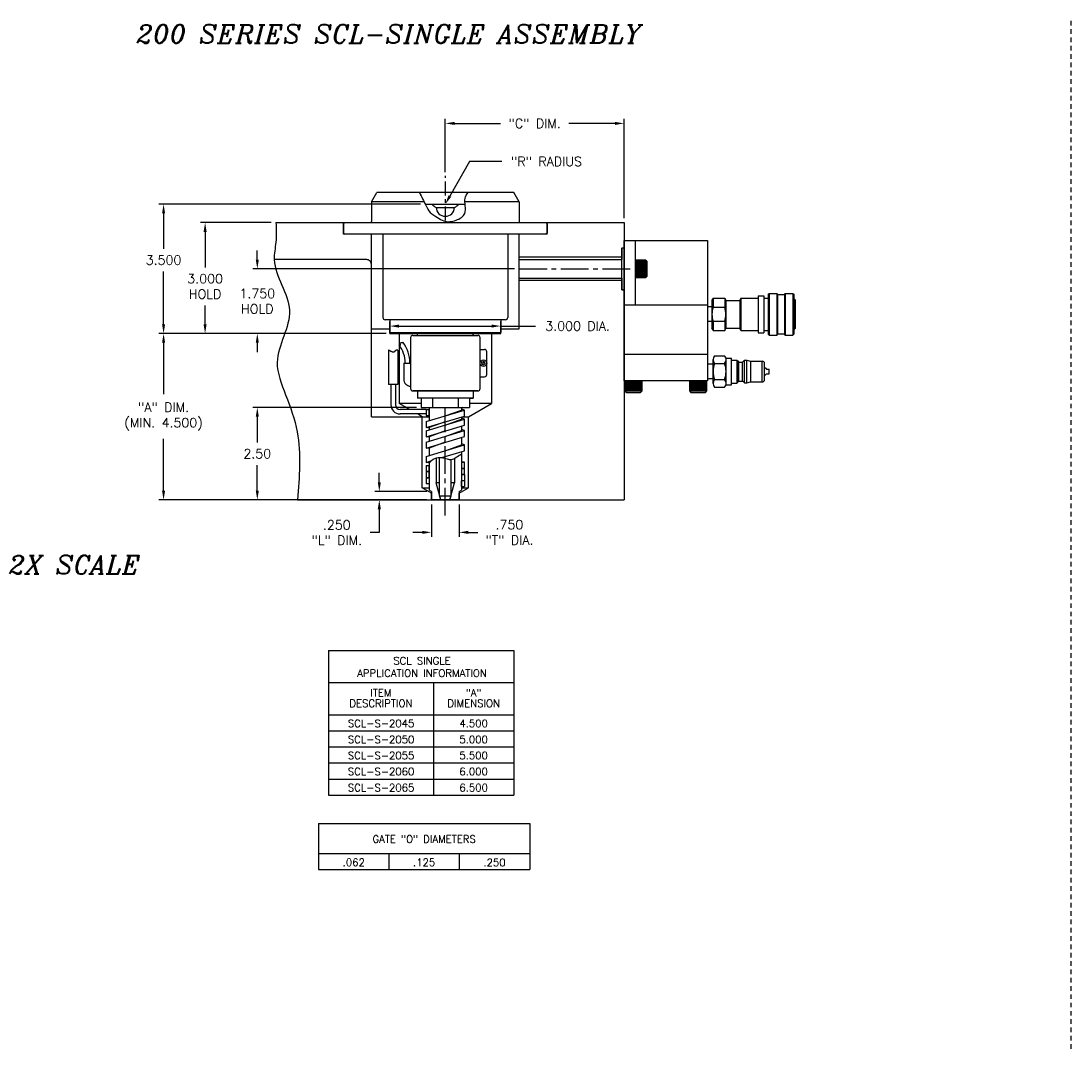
# Model space of a CAD drawing. Extents: x 51 to 167, y 63 to 98.
# Tile 1 of 4: x 51 to 80, y 65 to 93. Entities that reach past the tile are written whole.
import ezdxf
from ezdxf.enums import TextEntityAlignment as Align

# ---------------------------------------------------------------- set-up
doc = ezdxf.new("R2010")
doc.units = 0
doc.header["$MEASUREMENT"] = 0
doc.linetypes.add('CENTER2', pattern=[1.125, 0.75, -0.125, 0.125, -0.125])
doc.linetypes.add('HIDDEN2', pattern=[0.1875, 0.125, -0.0625])
doc.layers.get('DEFPOINTS').update_dxf_attribs({"linetype": 'CONTINUOUS'})
for name, color, linetype in [('AR_SHAPE', 3, 'CONTINUOUS'), ('DIMENSIONS', 4, 'CONTINUOUS'), ('FASTENER_SOLID', 7, 'CONTINUOUS'), ('HEATER', 1, 'CONTINUOUS'), ('HYD_FITTING', 4, 'CONTINUOUS'), ('INFO_BOX_SOLID', 7, 'CONTINUOUS'), ('INFO_BOX_TEXT', 4, 'CONTINUOUS'), ('MA_SHAPE_HIDDEN', 6, 'HIDDEN2'), ('MBH_HEATER', 1, 'CONTINUOUS'), ('SCV_200_FBT_SHAPE', 3, 'CONTINUOUS'), ('SCV_200_FBT_SOLID', 1, 'CONTINUOUS'), ('SCV_200_NBL_SHAPE', 3, 'CONTINUOUS'), ('SCV_200_NBU_SHAPE', 3, 'CONTINUOUS'), ('SCV_200_NBU_SOLID', 1, 'CONTINUOUS'), ('SCV_200_VP_SHAPE', 3, 'CONTINUOUS'), ('SCV_BORE_LIGHT', 134, 'CONTINUOUS'), ('SCV_CENTER', 1, 'CENTER2'), ('SCV_HYD_CYL_SHAPE', 3, 'CONTINUOUS'), ('SCV_LR_SHAPE', 3, 'CONTINUOUS'), ('SVC_COIL_HEATER', 1, 'CONTINUOUS')]:
    doc.layers.add(name, color=color, linetype=linetype)
doc.styles.add('ITALIC', font='italic.shx')
doc.styles.add('ROMANS', font='romans.shx')
doc.dimstyles.new('CATALOG', dxfattribs={"dimscale": 2, "dimtxt": 0.125, "dimasz": 0.125, "dimexe": 0.0625, "dimexo": 0.0625, "dimgap": 0.09, "dimtad": 0, "dimtih": 1, "dimtoh": 1, "dimdec": 3, "dimzin": 4, "dimdsep": 46, "dimtxsty": 'ROMANS', "dimcen": 0, "dimclrd": 256, "dimclre": 256, "dimclrt": 256, "dimadec": 0, "dimazin": 0, "dimtfac": 0.7, "dimtdec": 3, "dimtofl": 0, "dimtmove": 0, "dimatfit": 3, "dimfxl": 0, "dimtolj": 1, "dimtzin": 4, "dimlwd": -1, "dimlwe": -1, "dimarcsym": 0})

# ---------------------------------------------------------------- blocks, each defined once
blk = doc.blocks.new('*D1')
at = {"layer": 'DEFPOINTS', "color": 0}
for p in [(62.33, 87.599), (55.257, 84.099), (61.374, 84.099)]:
    blk.add_point(p, dxfattribs=at)
at = {"layer": 'DIMENSIONS'}
for p, q in [((62.205, 87.599), (55.132, 87.599)), ((55.257, 87.349), (55.257, 86.39)), ((55.257, 84.349), (55.257, 85.78)), ((61.249, 84.099), (55.132, 84.099))]:
    blk.add_line(p, q, dxfattribs=at)
for points in [[(55.216, 87.349), (55.299, 87.349), (55.257, 87.599)], [(55.216, 84.349), (55.299, 84.349), (55.257, 84.099)]]:
    blk.add_solid(points, dxfattribs=at)
at = {"layer": 'DIMENSIONS', "insert": (55.257, 86.085), "char_height": 0.25, "attachment_point": 5, "style": 'ROMANS'}
blk.add_mtext('\\A1;3.500 ', dxfattribs=at)
blk = doc.blocks.new('*D2')
at = {"layer": 'DEFPOINTS', "color": 0}
for p in [(61.374, 84.099), (55.257, 79.599), (62.5, 79.599)]:
    blk.add_point(p, dxfattribs=at)
at = {"layer": 'DIMENSIONS'}
for p, q in [((61.249, 84.099), (55.132, 84.099)), ((55.257, 83.849), (55.257, 82.458)), ((55.257, 79.849), (55.257, 81.253)), ((62.375, 79.599), (55.132, 79.599))]:
    blk.add_line(p, q, dxfattribs=at)
for points in [[(55.216, 83.849), (55.299, 83.849), (55.257, 84.099)], [(55.216, 79.849), (55.299, 79.849), (55.257, 79.599)]]:
    blk.add_solid(points, dxfattribs=at)
at = {"layer": 'DIMENSIONS', "insert": (55.257, 81.856), "char_height": 0.25, "attachment_point": 5, "style": 'ROMANS'}
blk.add_mtext('\\A1;"A" DIM.\\P(MIN. 4.500)', dxfattribs=at)
blk = doc.blocks.new('*D3')
at = {"layer": 'DEFPOINTS', "color": 0}
for p in [(62.5, 79.829), (61.09, 79.599), (62.499, 79.599)]:
    blk.add_point(p, dxfattribs=at)
at = {"layer": 'DIMENSIONS'}
for p, q in [((61.09, 80.079), (61.09, 80.329)), ((62.375, 79.829), (60.965, 79.829)), ((62.374, 79.599), (60.965, 79.599)), ((61.09, 79.349), (61.09, 78.717)), ((61.09, 78.717), (60.84, 78.717))]:
    blk.add_line(p, q, dxfattribs=at)
for points in [[(61.048, 80.079), (61.132, 80.079), (61.09, 79.829)], [(61.048, 79.349), (61.132, 79.349), (61.09, 79.599)]]:
    blk.add_solid(points, dxfattribs=at)
at = {"layer": 'DIMENSIONS', "insert": (59.94, 78.717), "char_height": 0.25, "attachment_point": 5, "style": 'ROMANS'}
blk.add_mtext('\\A1;.250\\P"L" DIM.', dxfattribs=at)
blk = doc.blocks.new('*D4')
at = {"layer": 'DEFPOINTS', "color": 0}
for p in [(62.499, 79.599), (63.249, 79.599), (62.499, 78.723)]:
    blk.add_point(p, dxfattribs=at)
at = {"layer": 'DIMENSIONS'}
for p, q in [((62.499, 79.474), (62.499, 78.598)), ((63.249, 79.474), (63.249, 78.598)), ((62.249, 78.723), (61.999, 78.723)), ((63.499, 78.723), (63.749, 78.723))]:
    blk.add_line(p, q, dxfattribs=at)
for points in [[(62.249, 78.765), (62.249, 78.681), (62.499, 78.723)], [(63.499, 78.765), (63.499, 78.681), (63.249, 78.723)]]:
    blk.add_solid(points, dxfattribs=at)
at = {"layer": 'DIMENSIONS', "insert": (64.608, 78.723), "char_height": 0.25, "attachment_point": 5, "style": 'ROMANS'}
blk.add_mtext('\\A1;.750 \\P"T" DIA.', dxfattribs=at)
blk = doc.blocks.new('*D5')
at = {"layer": 'DEFPOINTS', "color": 0}
for p in [(64.874, 85.849), (57.791, 84.099), (61.374, 84.099)]:
    blk.add_point(p, dxfattribs=at)
at = {"layer": 'DIMENSIONS'}
for p, q in [((57.791, 86.099), (57.791, 86.349)), ((64.749, 85.849), (57.666, 85.849)), ((61.249, 84.099), (57.666, 84.099)), ((57.791, 83.849), (57.791, 83.599))]:
    blk.add_line(p, q, dxfattribs=at)
for points in [[(57.75, 86.099), (57.833, 86.099), (57.791, 85.849)], [(57.75, 83.849), (57.833, 83.849), (57.791, 84.099)]]:
    blk.add_solid(points, dxfattribs=at)
at = {"layer": 'DIMENSIONS', "insert": (57.791, 84.974), "char_height": 0.25, "attachment_point": 5, "style": 'ROMANS'}
blk.add_mtext('\\A1;1.750 \\PHOLD', dxfattribs=at)
blk = doc.blocks.new('*D6')
at = {"layer": 'DEFPOINTS', "color": 0}
for p in [(61.374, 84.099), (64.374, 84.302), (64.374, 84.099)]:
    blk.add_point(p, dxfattribs=at)
at = {"layer": 'DIMENSIONS'}
for p, q in [((61.374, 84.224), (61.374, 84.427)), ((64.374, 84.224), (64.374, 84.427)), ((61.624, 84.302), (64.124, 84.302)), ((64.374, 84.302), (65.311, 84.302))]:
    blk.add_line(p, q, dxfattribs=at)
for points in [[(61.624, 84.343), (61.624, 84.26), (61.374, 84.302)], [(64.124, 84.343), (64.124, 84.26), (64.374, 84.302)]]:
    blk.add_solid(points, dxfattribs=at)
at = {"layer": 'DIMENSIONS', "insert": (66.45, 84.302), "char_height": 0.25, "attachment_point": 5, "style": 'ROMANS'}
blk.add_mtext('\\A1;3.000 DIA.', dxfattribs=at)
blk = doc.blocks.new('*D7')
at = {"layer": 'DEFPOINTS', "color": 0}
for p in [(62.874, 89.783), (62.874, 88.336), (67.708, 87.099)]:
    blk.add_point(p, dxfattribs=at)
at = {"layer": 'DIMENSIONS'}
for p, q in [((62.874, 88.461), (62.874, 89.908)), ((63.124, 89.783), (64.367, 89.783)), ((67.458, 89.783), (66.215, 89.783)), ((67.708, 87.224), (67.708, 89.908))]:
    blk.add_line(p, q, dxfattribs=at)
for points in [[(63.124, 89.824), (63.124, 89.741), (62.874, 89.783)], [(67.458, 89.824), (67.458, 89.741), (67.708, 89.783)]]:
    blk.add_solid(points, dxfattribs=at)
at = {"layer": 'DIMENSIONS', "insert": (65.291, 89.783), "char_height": 0.25, "attachment_point": 5, "style": 'ROMANS'}
blk.add_mtext('\\A1;"C" DIM.', dxfattribs=at)
blk = doc.blocks.new('*D8')
at = {"layer": 'DEFPOINTS', "color": 0}
for p in [(57.791, 82.099), (62.218, 82.099), (62.5, 79.599)]:
    blk.add_point(p, dxfattribs=at)
at = {"layer": 'DIMENSIONS'}
for p, q in [((62.093, 82.099), (57.666, 82.099)), ((57.791, 81.849), (57.791, 81.154)), ((57.791, 79.849), (57.791, 80.544)), ((62.375, 79.599), (57.666, 79.599))]:
    blk.add_line(p, q, dxfattribs=at)
for points in [[(57.75, 81.849), (57.833, 81.849), (57.791, 82.099)], [(57.75, 79.849), (57.833, 79.849), (57.791, 79.599)]]:
    blk.add_solid(points, dxfattribs=at)
at = {"layer": 'DIMENSIONS', "insert": (57.791, 80.849), "char_height": 0.25, "attachment_point": 5, "style": 'ROMANS'}
blk.add_mtext('\\A1;2.50 ', dxfattribs=at)
blk = doc.blocks.new('*D14')
at = {"layer": 'DEFPOINTS', "color": 0}
for p in [(63.202, 88.177), (62.874, 87.599)]:
    blk.add_point(p, dxfattribs=at)
at = {"layer": 'DIMENSIONS'}
for p, q in [((63.528, 88.754), (62.998, 87.817)), ((64.4, 88.754), (63.528, 88.754))]:
    blk.add_line(p, q, dxfattribs=at)
blk.add_solid([(62.961, 87.837), (63.034, 87.796), (62.874, 87.599)], dxfattribs=at)
at = {"layer": 'DIMENSIONS', "insert": (65.61, 88.754), "char_height": 0.25, "attachment_point": 5, "style": 'ROMANS'}
blk.add_mtext('\\A1;"R" RADIUS', dxfattribs=at)
blk = doc.blocks.new('*D60')
at = {"layer": 'DEFPOINTS', "color": 0}
for p in [(58.295, 87.099), (56.38, 84.099), (61.404, 84.099)]:
    blk.add_point(p, dxfattribs=at)
at = {"layer": 'DIMENSIONS'}
for p, q in [((58.17, 87.099), (56.255, 87.099)), ((56.38, 86.849), (56.38, 85.888)), ((56.38, 84.349), (56.38, 84.861)), ((61.279, 84.099), (56.255, 84.099))]:
    blk.add_line(p, q, dxfattribs=at)
for points in [[(56.338, 86.849), (56.421, 86.849), (56.38, 87.099)], [(56.338, 84.349), (56.421, 84.349), (56.38, 84.099)]]:
    blk.add_solid(points, dxfattribs=at)
at = {"layer": 'DIMENSIONS', "insert": (56.38, 85.375), "char_height": 0.25, "attachment_point": 5, "style": 'ROMANS'}
blk.add_mtext('\\A1;3.000 \\PHOLD', dxfattribs=at)

msp = doc.modelspace()

# ---------------------------------------------------------------- linework, layer by layer
at = {"layer": 'AR_SHAPE'}
for p, q in [((64.87443, 86.09918), (67.64316, 86.09918)), ((64.87443, 85.59918), (67.64316, 85.59918))]:
    msp.add_line(p, q, dxfattribs=at)
at = {"layer": 'DIMENSIONS', "linetype": 'CENTER2', "ltscale": 0.5}
msp.add_line((62.8751, 87.15749), (62.8751, 88.36215), dxfattribs=at)
at = {"layer": 'FASTENER_SOLID'}
for p, q in [((68.02016, 86.08355), (68.02016, 85.84918)), ((68.29359, 86.08355), (68.02016, 86.08355)), ((68.03507, 86.06262), (68.27589, 86.06262)), ((68.03507, 86.03964), (68.27589, 86.03964)), ((68.03507, 86.03964), (68.27933, 86.03964)), ((68.03507, 86.01665), (68.27589, 86.01665)), ((68.29359, 85.61479), (68.29359, 86.08355)), ((68.33266, 86.04449), (68.29359, 86.08355)), ((68.33266, 85.65386), (68.33266, 86.04449)), ((68.02016, 85.84918), (68.02016, 85.61479)), ((68.03507, 85.99366), (68.27589, 85.99366)), ((68.03507, 85.97068), (68.27589, 85.97068)), ((68.03507, 85.94769), (68.27589, 85.94769)), ((68.03507, 85.92471), (68.27589, 85.92471)), ((68.03507, 85.90172), (68.27589, 85.90172)), ((68.03507, 85.87873), (68.27589, 85.87873)), ((68.03507, 85.85575), (68.27589, 85.85575)), ((68.03507, 85.83276), (68.27589, 85.83276)), ((68.03507, 85.80977), (68.27589, 85.80977)), ((68.03507, 85.78679), (68.27589, 85.78679)), ((68.03507, 85.7638), (68.27589, 85.7638)), ((68.03507, 85.74081), (68.27589, 85.74081)), ((68.02016, 85.61479), (68.29359, 85.61479)), ((68.03507, 85.71454), (68.27589, 85.71454)), ((68.03507, 85.68827), (68.27589, 85.68827)), ((68.03507, 85.66199), (68.27589, 85.66199)), ((68.03507, 85.63572), (68.27589, 85.63572)), ((68.29359, 85.61479), (68.33266, 85.65386)), ((67.72574, 82.81917), (67.72574, 82.54573)), ((67.74667, 82.80426), (67.74667, 82.56345)), ((67.77294, 82.80426), (67.77294, 82.56345)), ((67.79921, 82.80426), (67.79921, 82.56345)), ((67.82548, 82.80426), (67.82548, 82.56345)), ((67.85175, 82.80426), (67.85175, 82.56345)), ((67.87474, 82.80426), (67.87474, 82.56345)), ((67.89773, 82.80426), (67.89773, 82.56345)), ((67.92071, 82.80426), (67.92071, 82.56345)), ((67.9437, 82.80426), (67.9437, 82.56345)), ((67.96669, 82.80426), (67.96669, 82.56345)), ((67.98967, 82.80426), (67.98967, 82.56345)), ((68.01266, 82.80426), (68.01266, 82.56345)), ((68.03565, 82.80426), (68.03565, 82.56345)), ((68.05863, 82.80426), (68.05863, 82.56345)), ((68.08162, 82.80426), (68.08162, 82.56345)), ((68.1046, 82.80426), (68.1046, 82.56345)), ((68.12759, 82.80426), (68.12759, 82.56345)), ((68.15058, 82.80426), (68.15058, 82.56345)), ((68.15058, 82.80426), (68.15058, 82.56)), ((68.17356, 82.80426), (68.17356, 82.56345)), ((68.19449, 82.54573), (68.19449, 82.81917)), ((69.47575, 82.81917), (69.47575, 82.54573)), ((69.71014, 82.81917), (69.47575, 82.81917)), ((69.49668, 82.80425), (69.49668, 82.56344)), ((69.52295, 82.80425), (69.52295, 82.56344)), ((69.54923, 82.80425), (69.54923, 82.56344)), ((69.5755, 82.80425), (69.5755, 82.56344)), ((69.60178, 82.80425), (69.60178, 82.56344)), ((69.62476, 82.80425), (69.62476, 82.56344)), ((69.64775, 82.80425), (69.64775, 82.56344)), ((69.67073, 82.80425), (69.67073, 82.56344)), ((69.69372, 82.80425), (69.69372, 82.56344)), ((69.94451, 82.81917), (69.71014, 82.81917)), ((69.71671, 82.80425), (69.71671, 82.56344)), ((69.73969, 82.80425), (69.73969, 82.56344)), ((69.76268, 82.80425), (69.76268, 82.56344)), ((69.78567, 82.80425), (69.78567, 82.56344)), ((69.80865, 82.80425), (69.80865, 82.56344)), ((69.83164, 82.80425), (69.83164, 82.56344)), ((69.85462, 82.80425), (69.85462, 82.56344)), ((69.87761, 82.80425), (69.87761, 82.56344)), ((69.9006, 82.80425), (69.9006, 82.56344)), ((69.9006, 82.80425), (69.9006, 82.56)), ((69.92358, 82.80425), (69.92358, 82.56344)), ((69.94451, 82.54573), (69.94451, 82.81917)), ((67.72574, 82.54573), (68.19449, 82.54573)), ((67.72574, 82.54573), (67.7648, 82.50667)), ((67.7648, 82.50667), (68.15543, 82.50667)), ((68.15543, 82.50667), (68.19449, 82.54573)), ((69.47575, 82.54573), (69.94451, 82.54573)), ((69.47575, 82.54573), (69.51482, 82.50667)), ((69.51482, 82.50667), (69.90545, 82.50667)), ((69.90545, 82.50667), (69.94451, 82.54573))]:
    msp.add_line(p, q, dxfattribs=at)
at = {"layer": 'HEATER'}
for p, q in [((62.35721, 82.04529), (62.35721, 81.88529)), ((62.35721, 82.04529), (62.43721, 82.04529)), ((62.43721, 81.88529), (62.43721, 82.04529)), ((63.39221, 82.02789), (63.31221, 82.05836)), ((62.35721, 81.71687), (63.39221, 82.02789)), ((62.35721, 81.88529), (62.43721, 81.88529)), ((62.35721, 81.55687), (63.39221, 81.86789)), ((62.35721, 81.46841), (63.39221, 81.77943)), ((62.87471, 81.87238), (63.31221, 82.02789)), ((62.87471, 81.62392), (63.31193, 81.77933)), ((63.39221, 81.77943), (63.31221, 81.8099)), ((63.39221, 81.86789), (63.39221, 82.02789)), ((63.39221, 81.61943), (63.39221, 81.77943)), ((62.35721, 81.71687), (62.35721, 81.55687)), ((62.35721, 81.30841), (63.39221, 81.61943)), ((62.4372, 81.54271), (62.35721, 81.55687)), ((62.35721, 81.16236), (63.39221, 81.47338)), ((62.87471, 81.71238), (62.43693, 81.55677)), ((62.87471, 81.31787), (63.31193, 81.47328)), ((63.39221, 81.47338), (63.31221, 81.50385)), ((63.39221, 81.31338), (63.39221, 81.47338)), ((62.35721, 81.46841), (62.35721, 81.30841)), ((62.35721, 81.00237), (63.39221, 81.31338)), ((62.4372, 81.29425), (62.35721, 81.30841)), ((62.87471, 81.46392), (62.43693, 81.30831)), ((62.35721, 81.16236), (62.35721, 81.00237)), ((62.35721, 80.77522), (63.39221, 81.08624)), ((62.4372, 80.9882), (62.35721, 81.00237)), ((62.87471, 81.15787), (62.43693, 81.00227)), ((62.78342, 80.7433), (63.39221, 80.92624)), ((62.87471, 80.93073), (63.31193, 81.08614)), ((63.39221, 81.08624), (63.31221, 81.11671)), ((63.39221, 80.92624), (63.39221, 81.08624)), ((62.35721, 80.77522), (62.35721, 80.61522)), ((62.35721, 80.61522), (62.48723, 80.65429)), ((62.46461, 80.62496), (62.43693, 80.61512)), ((62.87471, 80.77073), (62.79351, 80.74187)), ((63.39221, 80.62016), (63.31221, 80.63432)), ((63.31222, 80.62016), (63.39221, 80.62016)), ((63.31222, 80.62016), (63.31222, 80.46016)), ((63.39221, 80.46016), (63.39221, 80.62016)), ((62.4372, 80.60106), (62.35721, 80.61522)), ((62.35721, 80.53414), (62.43721, 80.53414)), ((62.35721, 80.53414), (62.35721, 80.37414)), ((62.35721, 80.37414), (62.43721, 80.37414)), ((62.35721, 80.3662), (62.43721, 80.3662)), ((62.35721, 80.3662), (62.35721, 80.2062)), ((62.43721, 80.37414), (62.43721, 80.53414)), ((62.43721, 80.2062), (62.43721, 80.3662)), ((63.31222, 80.46016), (63.39221, 80.46016)), ((63.31222, 80.45222), (63.39221, 80.45222)), ((63.31222, 80.45222), (63.31222, 80.29222)), ((63.39221, 80.29222), (63.39221, 80.45222)), ((62.35721, 80.2062), (62.43721, 80.2062)), ((62.35721, 80.20018), (62.43721, 80.20018)), ((62.35721, 80.20018), (62.35721, 80.04018)), ((62.43721, 80.20018), (62.43721, 80.04018)), ((63.31221, 79.96019), (63.31221, 80.12018)), ((63.39221, 80.12018), (63.31221, 80.12018)), ((63.31222, 80.29222), (63.39221, 80.29222)), ((63.31222, 80.2862), (63.39221, 80.2862)), ((63.31222, 80.2862), (63.31222, 80.1262)), ((63.31222, 80.1262), (63.39221, 80.1262)), ((63.39221, 80.2862), (63.39221, 80.1262)), ((63.39221, 80.12018), (63.39221, 79.96019)), ((62.35721, 80.04018), (62.43721, 80.04018)), ((63.31221, 79.96019), (63.39221, 79.96019))]:
    msp.add_line(p, q, dxfattribs=at)
at = {"layer": 'HYD_FITTING'}
for p, q in [((71.60568, 85.16332), (71.62568, 85.18332)), ((71.60568, 85.16332), (71.60568, 84.07832)), ((71.62568, 85.18332), (71.62568, 84.05832)), ((71.62568, 85.18332), (71.83568, 85.18332)), ((71.83568, 85.18332), (71.83568, 84.05832)), ((71.85568, 85.16332), (71.83568, 85.18332)), ((71.85568, 85.16332), (71.85568, 84.07832)), ((72.04318, 85.16332), (72.06318, 85.18332)), ((72.04318, 85.16332), (72.04318, 84.07832)), ((72.06318, 85.18332), (72.27318, 85.18332)), ((72.06318, 85.18332), (72.06318, 84.05832)), ((72.27318, 85.18332), (72.27318, 84.05832)), ((72.27318, 85.18332), (72.29318, 85.16332)), ((72.29318, 85.16332), (72.29318, 84.07832)), ((70.11318, 85.05832), (70.08318, 84.99832)), ((70.08318, 84.99832), (70.08318, 84.24332)), ((70.11318, 85.05832), (70.11318, 84.80832)), ((70.11318, 85.05832), (70.42818, 85.05832)), ((70.42818, 85.05832), (70.42818, 84.80832)), ((70.42818, 85.05832), (70.45818, 84.99832)), ((70.45818, 84.99832), (70.45818, 84.24332)), ((70.45818, 84.99582), (70.83318, 84.99582)), ((70.86318, 85.05832), (70.83318, 84.99832)), ((70.83318, 84.99832), (70.83318, 84.24332)), ((70.86318, 85.05832), (71.33318, 85.05832)), ((70.86318, 85.05832), (70.86318, 84.18332)), ((71.33318, 85.12082), (71.48318, 85.12082)), ((71.33318, 85.12082), (71.33318, 84.12082)), ((71.48318, 85.12082), (71.48318, 84.12082)), ((71.48318, 85.05832), (71.60568, 85.05832)), ((71.85568, 85.15207), (72.04318, 85.15207)), ((72.29318, 85.02707), (72.31318, 85.02707)), ((72.31318, 85.02707), (72.31318, 84.21457)), ((72.31318, 85.02707), (72.33318, 85.00707)), ((72.33318, 85.00707), (72.33318, 84.23457)), ((70.08318, 84.82082), (69.95818, 84.82082)), ((69.95818, 84.82082), (69.95818, 84.42083)), ((70.11318, 84.80832), (70.42818, 84.80832)), ((70.08318, 84.42083), (69.95818, 84.42083)), ((70.11318, 84.43332), (70.11318, 84.18332)), ((70.11318, 84.43332), (70.42818, 84.43332)), ((70.42818, 84.43332), (70.42818, 84.18332)), ((70.11318, 84.18332), (70.08318, 84.24332)), ((70.11318, 84.18332), (70.42818, 84.18332)), ((70.42818, 84.18332), (70.45818, 84.24332)), ((70.45818, 84.24582), (70.83318, 84.24582)), ((70.86318, 84.18332), (70.83318, 84.24332)), ((70.86318, 84.18332), (71.33318, 84.18332)), ((71.33318, 84.12082), (71.48318, 84.12082)), ((71.48318, 84.18332), (71.60568, 84.18332)), ((71.60568, 84.07832), (71.62568, 84.05832)), ((71.62568, 84.05832), (71.83568, 84.05832)), ((71.85568, 84.07832), (71.83568, 84.05832)), ((71.85568, 84.08957), (72.04318, 84.08957)), ((72.06318, 84.05832), (72.04318, 84.07832)), ((72.06318, 84.05832), (72.27318, 84.05832)), ((72.29318, 84.07832), (72.27318, 84.05832)), ((72.29318, 84.21457), (72.31318, 84.21457)), ((72.33318, 84.23457), (72.31318, 84.21457)), ((70.15418, 83.49682), (70.42418, 83.49682)), ((70.11418, 83.27182), (69.95818, 83.27182)), ((69.95818, 83.27182), (69.95818, 82.87182)), ((70.11418, 82.75032), (70.11418, 83.39332)), ((70.15418, 83.29031), (70.42418, 83.29031)), ((70.45866, 83.43432), (70.61418, 83.43432)), ((70.46417, 82.75032), (70.46417, 83.39332)), ((70.61418, 82.70932), (70.61418, 83.43432)), ((70.61418, 83.38182), (70.76419, 83.38182)), ((70.76419, 82.76182), (70.76419, 83.38182)), ((70.76419, 83.36181), (70.78418, 83.36181)), ((70.78418, 82.78181), (70.78418, 83.36181)), ((70.78418, 83.36181), (70.79978, 83.3348)), ((70.80843, 82.81381), (70.80843, 83.32982)), ((70.80843, 83.3298), (70.91005, 83.3298)), ((70.91004, 82.81381), (70.91004, 83.3298)), ((70.96419, 83.3798), (70.91712, 83.33273)), ((70.96419, 82.76381), (70.96419, 83.3798)), ((70.96419, 83.3798), (71.02419, 83.3798)), ((71.02419, 82.76381), (71.02419, 83.3798)), ((71.02419, 83.3798), (71.1274, 83.35215)), ((71.13002, 82.79181), (71.12999, 83.3518)), ((71.12999, 83.3518), (71.44419, 83.3518)), ((71.44419, 82.79181), (71.44419, 83.35182)), ((71.50419, 82.85182), (71.50419, 83.29181)), ((71.55419, 83.13432), (71.50419, 83.18432)), ((71.55419, 83.00932), (71.50419, 82.95932)), ((71.55419, 83.13432), (71.63419, 83.13432)), ((71.55419, 83.00932), (71.63419, 83.00932)), ((71.63419, 83.00932), (71.63419, 83.13432)), ((70.11418, 82.87182), (69.95818, 82.87182)), ((70.15418, 82.85331), (70.42418, 82.85331)), ((70.15418, 82.64682), (70.42418, 82.64682)), ((70.45866, 82.70932), (70.61418, 82.70932)), ((70.61418, 82.76182), (70.76419, 82.76182)), ((70.76419, 82.78181), (70.78418, 82.78181)), ((70.78418, 82.78181), (70.79978, 82.80882)), ((70.80843, 82.81381), (70.91005, 82.81381)), ((70.96419, 82.76381), (70.91712, 82.81088)), ((70.96419, 82.76381), (71.02419, 82.76381)), ((71.02419, 82.76381), (71.12743, 82.79147)), ((71.13002, 82.79181), (71.44419, 82.79181))]:
    msp.add_line(p, q, dxfattribs=at)
for centre, radius, start, end in [((70.68411, 84.62082), 0.60094, 161.819446, 198.180554), ((69.85724, 84.62082), 0.60094, 341.819446, 18.180554), ((70.26744, 83.39357), 0.15326, 137.646233, 222.353747), ((70.31093, 83.39357), 0.15326, 317.646217, 42.353725), ((70.73096, 83.07182), 0.61678, 159.251853, 200.748138), ((69.8474, 83.07182), 0.61678, 339.251916, 20.748129), ((70.80843, 83.33981), 0.01, 209.999882, 269.999972), ((70.91004, 83.33979), 0.01, 270.00059, 315.000578), ((71.12999, 83.36181), 0.01, 255.000076, 269.999972), ((71.44419, 83.29181), 0.06, 359.996471, 89.996466), ((70.26744, 82.75007), 0.15326, 137.646076, 222.353611), ((70.31093, 82.75007), 0.15326, 317.64617, 42.35382), ((70.80843, 82.80381), 0.01, 89.999659, 149.999709), ((70.91004, 82.8038), 0.01, 44.996438, 89.996453), ((71.13002, 82.78181), 0.01, 90.00057, 105.000438), ((71.44419, 82.85182), 0.06, 269.999972, 359.999968)]:
    msp.add_arc(centre, radius, start, end, dxfattribs=at)
at = {"layer": 'INFO_BOX_SOLID'}
for p, q in [((59.71374, 75.52979), (64.72765, 75.52979)), ((59.71374, 75.52979), (59.71374, 71.61676)), ((64.72765, 75.52979), (64.72765, 71.61676)), ((59.71374, 74.66023), (64.72765, 74.66023)), ((62.55354, 74.66023), (62.55354, 71.61676)), ((59.71374, 73.79066), (64.72765, 73.79066)), ((59.71374, 73.35589), (64.72765, 73.35589)), ((59.71374, 72.9211), (64.72765, 72.9211)), ((59.71374, 72.48632), (64.72765, 72.48632)), ((59.71374, 72.05154), (64.72765, 72.05154)), ((59.71374, 71.61676), (64.72765, 71.61676)), ((59.44889, 70.85188), (65.15536, 70.85188)), ((59.44889, 70.85188), (59.44889, 69.60189)), ((65.15536, 70.85188), (65.15536, 69.60189)), ((59.44889, 70.03667), (65.15536, 70.03667)), ((61.35106, 70.03667), (61.35106, 69.60189)), ((63.25324, 70.03667), (63.25324, 69.60189)), ((59.44889, 69.60189), (65.15536, 69.60189))]:
    msp.add_line(p, q, dxfattribs=at)
at = {"layer": 'MA_SHAPE_HIDDEN'}
msp.add_line((79.7899, 92.5524), (79.7899, 64.74974), dxfattribs=at)
at = {"layer": 'MBH_HEATER'}
for p, q in [((61.18674, 86.78717), (61.18674, 84.53418)), ((64.56213, 86.78717), (64.56213, 84.53418)), ((64.50213, 84.47418), (61.24637, 84.47418)), ((61.99673, 84.04918), (63.75214, 84.04918)), ((61.93673, 83.98918), (61.93673, 82.60918)), ((63.81213, 82.60918), (63.81213, 83.98918)), ((63.81213, 83.66918), (63.93655, 83.66918)), ((63.99655, 82.98917), (63.99655, 83.60918)), ((61.74923, 83.30186), (61.74923, 82.86436)), ((61.74923, 83.30186), (61.93673, 83.30186)), ((63.86234, 83.32342), (63.90434, 83.34767)), ((63.86234, 83.29918), (63.86234, 83.32342)), ((63.86234, 83.29918), (63.86234, 83.27493)), ((63.86234, 83.27493), (63.90434, 83.25068)), ((63.91134, 83.29918), (63.89734, 83.29918)), ((63.94634, 83.32342), (63.90434, 83.34767)), ((63.90434, 83.29218), (63.90434, 83.30618)), ((63.94634, 83.27493), (63.90434, 83.25068)), ((63.94634, 83.29918), (63.94634, 83.32342)), ((63.94634, 83.29918), (63.94634, 83.27493)), ((63.81213, 82.92918), (63.93655, 82.92918)), ((61.99673, 82.54918), (63.75213, 82.54918)), ((63.75213, 82.54918), (61.99673, 82.54918))]:
    msp.add_line(p, q, dxfattribs=at)
msp.add_lwpolyline([(61.62372, 83.78581), (61.63919, 83.78393), (61.64631, 83.78336), (61.65269, 83.78322), (61.65808, 83.78367), (61.66223, 83.78484), (61.66491, 83.78688), (61.66585, 83.78995), (61.66496, 83.79411), (61.66265, 83.7992), (61.65949, 83.80498), (61.65604, 83.81122), (61.65287, 83.81768), (61.65052, 83.82411), (61.64957, 83.8303), (61.65058, 83.83599), (61.65396, 83.84102), (61.65954, 83.84541), (61.66701, 83.84925), (61.67605, 83.85264), (61.68635, 83.85567), (61.6976, 83.85842), (61.70948, 83.86099), (61.72167, 83.86347)], dxfattribs=at)
for radius in [0.09131, 0.08753]:
    msp.add_circle((63.90434, 83.29918), radius, dxfattribs=at)
for centre, radius, start, end in [((61.24674, 84.53418), 0.06, 179.999896, 269.999898), ((64.50213, 84.53418), 0.06, 269.99999, 359.999989), ((61.99673, 83.98918), 0.06, 90.000013, 180.00002), ((63.75214, 83.98918), 0.06, 0.000014, 90.000009), ((61.02304, 83.3095), 0.76661, 359.429252, 38.412782), ((61.02304, 83.3095), 0.89161, 359.429252, 38.412782), ((63.93655, 83.60918), 0.06, 0.000014, 90.000009), ((63.93655, 82.98917), 0.06, 270.000028, 0.000031), ((61.93673, 82.86436), 0.1875, 179.999991, 269.999994), ((61.99673, 82.60918), 0.06, 180.00002, 270.00001), ((63.75213, 82.60918), 0.06, 270.000028, 0.000031)]:
    msp.add_arc(centre, radius, start, end, dxfattribs=at)
at = {"layer": 'SCV_200_FBT_SHAPE'}
for p, q in [((62.12443, 82.54918), (62.12443, 82.34918)), ((63.62443, 82.34918), (62.12443, 82.34918)), ((62.21843, 82.34918), (62.21843, 82.09918)), ((62.52633, 82.34918), (62.52633, 82.09918)), ((63.22253, 82.34918), (63.22253, 82.09918)), ((63.53043, 82.34918), (63.53043, 82.09918)), ((63.53043, 82.34918), (63.62443, 82.34918)), ((63.62443, 82.54918), (63.62443, 82.34918)), ((62.21843, 82.09918), (63.53043, 82.09918)), ((62.43693, 82.06918), (62.43693, 81.74082)), ((63.31193, 82.06918), (63.31193, 82.02779)), ((63.31193, 81.84377), (63.31193, 81.77933)), ((62.43693, 81.55677), (62.43693, 81.49236)), ((63.31193, 81.59531), (63.31193, 81.47328)), ((62.43693, 81.30831), (62.43693, 81.18632)), ((63.31193, 81.28926), (63.31193, 81.08614)), ((62.43693, 81.00227), (62.43693, 80.79917)), ((63.31193, 80.90212), (63.31193, 79.8654)), ((62.43693, 80.61512), (62.43693, 79.8654)), ((62.49968, 79.82918), (62.43693, 79.8654)), ((62.49968, 79.82918), (62.49968, 79.59918)), ((63.24918, 79.82918), (63.31193, 79.8654)), ((63.24918, 79.82918), (63.24918, 79.59918)), ((63.24918, 79.59918), (62.49968, 79.59918))]:
    msp.add_line(p, q, dxfattribs=at)
for centre, start, end in [((62.40693, 82.06918), 0, 90), ((63.34193, 82.06918), 90, 180)]:
    msp.add_arc(centre, 0.03, start, end, dxfattribs=at)
msp.add_open_spline([(62.43693, 80.57356), (62.506, 80.73505), (62.85256, 80.78051), (63.01051, 80.61845), (63.21612, 80.78995), (63.31193, 80.84387)], degree=3, knots=[0.0500906, 0.0500906, 0.0500906, 0.0500906, 0.35718761, 0.75014097, 1.10490935, 1.10490935, 1.10490935, 1.10490935], dxfattribs=at)
at = {"layer": 'SCV_200_FBT_SOLID'}
for p, q in [((62.62443, 80.73599), (62.62443, 80.06569)), ((63.12443, 80.72649), (63.12443, 80.06569)), ((62.71833, 80.06569), (62.62443, 80.06569)), ((62.74943, 79.59918), (62.62443, 80.06569)), ((62.99943, 79.59918), (63.12443, 80.06569)), ((63.12443, 80.06569), (63.03053, 80.06569))]:
    msp.add_line(p, q, dxfattribs=at)
at = {"layer": 'SCV_200_NBL_SHAPE'}
for p, q in [((61.37443, 84.47418), (61.37443, 84.12918)), ((64.37443, 84.47418), (64.37443, 84.22418)), ((64.37443, 84.47418), (64.37443, 84.12918)), ((61.37443, 84.12918), (61.40443, 84.09918)), ((61.37443, 84.12918), (64.37443, 84.12918)), ((61.40443, 84.09918), (64.34443, 84.09918)), ((62.12443, 84.04918), (62.12443, 84.09918)), ((63.62443, 84.04918), (63.62443, 84.06918)), ((64.34443, 84.09918), (64.37443, 84.12918))]:
    msp.add_line(p, q, dxfattribs=at)
for centre, start, end in [((62.09443, 84.06918), 0, 90.000003), ((63.65443, 84.06918), 89.998684, 179.99868)]:
    msp.add_arc(centre, 0.03, start, end, dxfattribs=at)
at = {"layer": 'SCV_200_NBU_SHAPE'}
for p, q in [((62.33028, 87.59917), (63.4074, 87.59917)), ((61.49983, 87.09917), (62.63131, 87.09917)), ((63.15773, 87.09917), (64.24903, 87.09917))]:
    msp.add_line(p, q, dxfattribs=at)
at = {"layer": 'SCV_200_NBU_SOLID'}
msp.add_line((62.62519, 87.50896), (63.12454, 87.50946), dxfattribs=at)
for centre, radius, start, end in [((62.87443, 87.94817), 0.505, 223.71592, 240.36979), ((62.87443, 87.94817), 0.505, 240.305234, 240.426201), ((62.87485, 87.52201), 0.25, 182.991008, 357.121823), ((62.87443, 87.94817), 0.505, 299.630126, 316.2835)]:
    msp.add_arc(centre, radius, start, end, dxfattribs=at)
at = {"layer": 'SCV_200_VP_SHAPE'}
for p, q in [((62.71833, 79.713), (62.71833, 80.74745)), ((63.03053, 79.713), (63.03053, 80.68958)), ((62.71833, 79.713), (63.03053, 79.713)), ((62.74943, 79.59918), (62.71893, 79.713)), ((62.74943, 79.59918), (62.99943, 79.59918)), ((62.99943, 79.59918), (63.02993, 79.713))]:
    msp.add_line(p, q, dxfattribs=at)
at = {"layer": 'SCV_BORE_LIGHT'}
for p, q in [((58.29521, 87.09921), (60.15492, 87.09921)), ((60.12043, 86.78721), (60.12043, 87.09921)), ((65.59394, 87.09921), (67.70816, 87.09921)), ((65.62843, 86.78721), (65.62843, 87.09921)), ((67.70816, 87.09921), (67.70816, 79.59918)), ((60.87443, 86.78721), (60.12043, 86.78721)), ((60.87443, 81.84918), (60.87443, 86.78722)), ((64.87443, 84.22418), (64.87443, 86.78722)), ((65.62843, 86.78721), (64.87443, 86.78721)), ((67.64316, 86.41417), (67.64316, 86.09918)), ((67.64316, 86.41417), (67.70816, 86.41417)), ((60.74943, 86.09921), (58.24896, 86.09921)), ((67.64316, 86.16172), (64.87442, 86.16172)), ((67.64316, 85.53672), (64.87442, 85.53672)), ((67.64316, 85.59918), (67.64316, 85.28418)), ((67.64316, 85.28418), (67.70816, 85.28418)), ((60.87443, 84.22418), (61.37441, 84.22418)), ((61.37393, 84.09918), (61.37393, 84.22418)), ((61.37393, 84.09918), (61.62443, 84.09918)), ((61.62394, 84.09918), (61.62443, 84.09918)), ((61.62443, 84.09918), (61.62443, 82.21002)), ((64.12443, 84.09918), (64.12443, 82.21002)), ((64.12443, 84.09918), (64.12494, 84.09918)), ((64.12443, 84.09918), (64.37493, 84.09918)), ((64.37443, 84.22418), (64.87443, 84.22418)), ((64.37493, 84.09918), (64.37493, 84.22418)), ((62.21843, 82.21002), (61.62443, 82.21002)), ((61.91167, 82.04418), (61.62443, 82.21002)), ((63.49943, 81.84918), (64.12443, 82.21002)), ((64.12443, 82.21002), (63.53043, 82.21002)), ((60.87443, 81.84918), (62.43693, 81.84918)), ((62.24943, 81.84918), (62.11951, 81.92419)), ((62.24943, 79.93037), (62.24943, 81.84918)), ((63.32993, 81.84918), (63.49943, 81.84918)), ((63.49943, 79.93036), (63.49943, 81.84918)), ((62.49918, 79.78618), (62.24943, 79.93037)), ((62.24943, 79.93036), (62.43693, 79.93036)), ((62.49918, 79.59918), (62.49918, 79.78618)), ((62.49968, 79.78618), (62.49918, 79.78618)), ((63.24969, 79.78618), (63.24919, 79.78618)), ((63.24969, 79.78618), (63.49943, 79.93036)), ((63.24969, 79.59918), (63.24969, 79.78618)), ((63.31193, 79.93036), (63.49943, 79.93036)), ((58.87651, 79.59918), (67.70816, 79.59918))]:
    msp.add_line(p, q, dxfattribs=at)
msp.add_arc((60.74943, 85.97421), 0.125, 0.000003, 90.000006, dxfattribs=at)
msp.add_spline([(58.29521, 87.09921), (58.29254, 86.57044), (58.24896, 86.09921), (58.66148, 84.72944), (58.32909, 83.31928), (58.55769, 82.44416), (58.86799, 81.43963), (58.87651, 79.59918)], degree=3, dxfattribs=at)
at = {"layer": 'SCV_CENTER'}
for p, q in [((64.87443, 85.84918), (68.14659, 85.84918)), ((62.87443, 79.18079), (62.87443, 82.09918))]:
    msp.add_line(p, q, dxfattribs=at)
at = {"layer": 'SCV_HYD_CYL_SHAPE'}
for p, q in [((67.70816, 82.81917), (67.70816, 86.61817)), ((67.70816, 86.61817), (69.95818, 86.61817)), ((68.02016, 84.86818), (68.02016, 86.61817)), ((69.95818, 86.61817), (69.95818, 82.81917)), ((67.64316, 85.28302), (67.64316, 86.40802)), ((67.70816, 86.40802), (67.64316, 86.40802)), ((67.70816, 85.28302), (67.64316, 85.28302)), ((69.95818, 84.86818), (67.70816, 84.86818)), ((69.95818, 83.53717), (67.70889, 83.53717)), ((69.95818, 82.81917), (67.70816, 82.81917))]:
    msp.add_line(p, q, dxfattribs=at)
at = {"layer": 'SCV_LR_SHAPE'}
for p, q in [((60.87943, 87.66217), (61.02377, 87.91217)), ((64.72509, 87.91217), (61.02377, 87.91217)), ((64.86943, 87.66217), (64.72509, 87.91217)), ((60.87943, 87.66217), (60.87943, 87.12917)), ((62.29939, 87.66217), (60.87943, 87.66217)), ((64.86943, 87.66217), (63.40233, 87.66217)), ((64.86943, 87.66217), (64.86943, 87.12917)), ((60.15443, 87.09917), (60.12443, 87.06917)), ((60.12443, 87.06917), (60.12443, 86.81717)), ((60.15443, 87.09917), (65.59443, 87.09917)), ((65.62443, 87.06917), (65.59443, 87.09917)), ((65.62443, 87.06917), (65.62443, 86.81717)), ((60.12443, 86.81717), (60.15443, 86.78717)), ((65.59443, 86.78717), (60.15443, 86.78717)), ((65.62443, 86.81717), (65.59443, 86.78717))]:
    msp.add_line(p, q, dxfattribs=at)
for centre, start, end in [((60.84943, 87.12917), 270.000001, 359.999996), ((64.89943, 87.12917), 180.000005, 270.000001)]:
    msp.add_arc(centre, 0.03, start, end, dxfattribs=at)
msp.add_open_spline([(62.17789, 87.91217), (62.23219, 87.79998), (62.32071, 87.61751), (62.45165, 87.35415), (62.65253, 87.24866), (62.86724, 87.10302), (63.15597, 87.13403), (63.50286, 87.34641), (63.34935, 87.70101), (63.45274, 87.86546), (63.49095, 87.91217)], degree=3, knots=[0.06112866, 0.06112866, 0.06112866, 0.06112866, 0.43831243, 0.67281841, 0.91521827, 1.10119701, 1.43563701, 1.73688175, 2.14878852, 2.32465533, 2.32465533, 2.32465533, 2.32465533], dxfattribs=at)
at = {"layer": 'SVC_COIL_HEATER'}
for p, q in [((61.33873, 83.65035), (61.33873, 82.72038)), ((61.58873, 83.65035), (61.58873, 82.72038)), ((61.58873, 82.72038), (61.33873, 82.72038)), ((61.40374, 82.72038), (61.40375, 82.17709)), ((61.52374, 82.72039), (61.52375, 82.1771)), ((62.35721, 82.0442), (61.65374, 82.04418)), ((62.35721, 81.9242), (61.65374, 81.92418))]:
    msp.add_line(p, q, dxfattribs=at)
msp.add_lwpolyline([(61.58873, 83.65035), (61.57339, 83.6502), (61.56589, 83.64987), (61.55861, 83.64921), (61.5516, 83.64812), (61.54494, 83.6465), (61.5387, 83.64424), (61.53294, 83.64123), (61.52771, 83.63742), (61.5229, 83.63297), (61.51836, 83.62809), (61.51398, 83.623), (61.50959, 83.61791), (61.50508, 83.61303), (61.5003, 83.60858), (61.49511, 83.60477), (61.48942, 83.60178), (61.48324, 83.5996), (61.47666, 83.59821), (61.46974, 83.59756), (61.46255, 83.59762), (61.45515, 83.59837), (61.44762, 83.59975), (61.44002, 83.60174), (61.43242, 83.60428), (61.42485, 83.60729), (61.41736, 83.61065), (61.41, 83.61427), (61.40279, 83.61802), (61.39579, 83.62181), (61.38903, 83.62553), (61.38254, 83.62908), (61.37636, 83.63236), (61.37047, 83.63539), (61.36481, 83.63821), (61.35936, 83.64085), (61.35406, 83.64335), (61.34889, 83.64574), (61.34379, 83.64806), (61.33873, 83.65035)], dxfattribs=at)
for radius in [0.25, 0.13]:
    msp.add_arc((61.65374, 82.17418), radius, 180.000004, 269.999999, dxfattribs=at)

# ---------------------------------------------------------------- texts
at = {"layer": 'DIMENSIONS', "style": 'ITALIC'}
msp.add_text('2X SCALE', height=0.5, dxfattribs=at).set_placement((52.8509, 77.84664), align=Align.MIDDLE_CENTER)
at = {"layer": 'DIMENSIONS', "insert": (54.52452, 92.45275), "char_height": 0.5, "width": 35.1429, "attachment_point": 1, "style": 'ITALIC'}
msp.add_mtext('200 SERIES SCL-SINGLE ASSEMBLY', dxfattribs=at)
at = {"layer": 'INFO_BOX_TEXT', "style": 'ROMANS'}
for s, p in [('ITEM', (61.13327, 74.28433)), ('"A"', (63.6406, 74.28433)), ('DESCRIPTION', (61.13327, 73.99824)), ('DIMENSION', (63.6406, 73.99824)), ('SCL-S-2045', (61.13761, 73.45672)), ('4.500', (63.6406, 73.45672)), ('SCL-S-2050', (61.13761, 73.02194)), ('5.000', (63.6406, 73.02193)), ('SCL-S-2055', (61.13761, 72.58717)), ('5.500', (63.6406, 72.58715)), ('SCL-S-2060', (61.13761, 72.15239)), ('6.000', (63.6406, 72.15237)), ('SCL-S-2065', (61.13761, 71.71761)), ('6.500', (63.6406, 71.71759)), ('GATE "O" DIAMETERS', (62.30212, 70.32887)), ('.062', (60.39998, 69.6986)), ('.125', (62.30215, 69.69857)), ('.250', (64.2043, 69.69523))]:
    msp.add_text(s, height=0.2, dxfattribs=at).set_placement(p, align=Align.CENTER)
at = {"layer": 'INFO_BOX_TEXT', "insert": (62.24532, 75.34917), "char_height": 0.2, "width": 3.9122, "attachment_point": 2, "style": 'ROMANS'}
msp.add_mtext('SCL SINGLE\\PAPPLICATION INFORMATION', dxfattribs=at)

# ---------------------------------------------------------------- dimensions: what is measured, and where the dimension line sits
at = {"layer": 'DIMENSIONS'}
dim = msp.add_linear_dim(base=(62.87443, 89.78272), p1=(67.70816, 87.09921), p2=(62.87443, 88.33644), text='"C" DIM.', dimstyle='CATALOG', override={"dimpost": ' '}, dxfattribs=at)
dim.commit()
dim.dimension.update_dxf_attribs({"geometry": '*D7', "text_midpoint": (65.29129, 89.78272)})
dim = msp.add_radius_dim(center=(63.20168, 88.17745), mpoint=(62.87443, 87.59917), text='"R" RADIUS', dimstyle='CATALOG', override={"dimpost": ' '}, dxfattribs=at)
dim.commit()
dim.dimension.update_dxf_attribs({"geometry": '*D14', "text_midpoint": (65.60978, 88.75369), "dimtype": 164})
dim = msp.add_linear_dim(base=(55.25744, 84.09918), p1=(62.33028, 87.59917), p2=(61.37393, 84.09918), angle=270, dimstyle='CATALOG', override={"dimpost": ' '}, dxfattribs=at)
dim.commit()
dim.dimension.update_dxf_attribs({"geometry": '*D1', "text_midpoint": (55.25744, 86.0846), "dimtype": 160})
for base, p1, p2, text, picture, middle in [((56.37966, 84.09918), (58.29521, 87.09921), (61.40443, 84.09918), '<>\\PHOLD', '*D60', (56.37966, 85.37475)), ((55.25744, 79.59918), (61.37393, 84.09918), (62.49968, 79.59918), '"A" DIM.\\P(MIN. 4.500)', '*D2', (55.25744, 81.85566)), ((61.0901, 79.59918), (62.49968, 79.82918), (62.49918, 79.59918), '.250\\P"L" DIM.', '*D3', (59.93986, 78.71725))]:
    dim = msp.add_linear_dim(base=base, p1=p1, p2=p2, angle=90, text=text, dimstyle='CATALOG', override={"dimpost": ' '}, dxfattribs=at)
    dim.commit()
    dim.dimension.update_dxf_attribs({"geometry": picture, "text_midpoint": middle, "dimtype": 160})
dim = msp.add_linear_dim(base=(57.79129, 84.09918), p1=(64.87443, 85.84918), p2=(61.37393, 84.09918), angle=270, text='<>\\PHOLD', dimstyle='CATALOG', override={"dimpost": ' '}, dxfattribs=at)
dim.commit()
dim.dimension.update_dxf_attribs({"geometry": '*D5', "text_midpoint": (57.79129, 84.97418)})
for base, p1, p2, text, picture, middle in [((64.37443, 84.30168), (61.37441, 84.09918), (64.37443, 84.09918), '<>DIA.', '*D6', (66.44958, 84.30168)), ((62.49918, 78.723), (63.24918, 79.59918), (62.49918, 79.59918), '<>\\P"T" DIA.', '*D4', (64.60775, 78.723))]:
    dim = msp.add_linear_dim(base=base, p1=p1, p2=p2, text=text, dimstyle='CATALOG', override={"dimpost": ' '}, dxfattribs=at)
    dim.commit()
    dim.dimension.update_dxf_attribs({"geometry": picture, "text_midpoint": middle, "dimtype": 160})
dim = msp.add_linear_dim(base=(57.79129, 82.09918), p1=(62.49968, 79.59918), p2=(62.21843, 82.09918), angle=90, dimstyle='CATALOG', override={"dimdec": 2, "dimpost": ' '}, dxfattribs=at)
dim.commit()
dim.dimension.update_dxf_attribs({"geometry": '*D8', "text_midpoint": (57.79129, 80.84918)})

doc.saveas('drawing.dxf')
